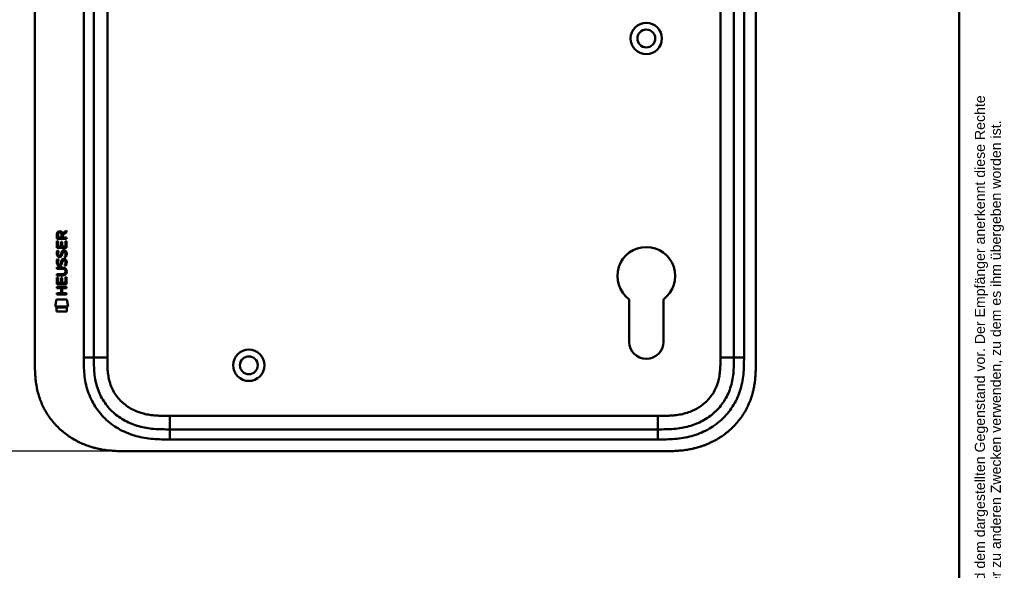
# Model space of a CAD drawing. Header units: millimetres. Extents: x 20 to 833, y 20 to 574.
# Tile 20 of 22: x 541 to 833, y 227 to 390. Entities that reach past the tile are written whole.
import ezdxf
from ezdxf.enums import TextEntityAlignment as Align

# ---------------------------------------------------------------- set-up
doc = ezdxf.new("R2010")
doc.units = ezdxf.units.MM
doc.header["$LTSCALE"] = 2
for name, color, linetype, lineweight in [('Bemaßungen(DIN)', 7, 'Continuous', 25), ('Sichtbare Kanten(DIN)', 7, 'Continuous', 50), ('Sichtbare tangentiale Kanten(DIN)', 7, 'Continuous', 50), ('Skizziergeometrie(DIN)', 7, 'Continuous', 50), ('Symbole(DIN)', 7, 'Continuous', 25)]:
    doc.layers.add(name, color=color, linetype=linetype, lineweight=lineweight)
doc.styles.add('Aktuell-DIN', font='arial.ttf')
doc.styles.add('STANDARD-DIN~0', font='arial.ttf')
doc.styles.add('Textstil10', font='arial.ttf')
doc.styles.add('Textstil41', font='arial.ttf', dxfattribs={"width": 0.8})
doc.styles.add('Textstil83', font='arial.ttf', dxfattribs={"width": 0.8})
doc.dimstyles.new('CAD-LAN', dxfattribs={"dimscale": 2, "dimtxt": 3.5, "dimasz": 2.5, "dimexe": 3.175, "dimexo": 0, "dimgap": 0.8, "dimtad": 1, "dimrnd": 1e-08, "dimtxsty": 'STANDARD-DIN~0', "dimcen": 0.09, "dimdle": 10, "dimclrd": 250, "dimclre": 250, "dimclrt": 250, "dimadec": 0, "dimazin": 2, "dimtfac": 1, "dimtmove": 0, "dimatfit": 3, "dimfxl": 1, "dimtolj": 1, "dimtzin": 0, "dimlwd": 25, "dimlwe": 25, "dimarcsym": 0})

# ---------------------------------------------------------------- blocks, each defined once
blk = doc.blocks.new('Ränder Standardrahmen')
at = {"layer": 'Skizziergeometrie(DIN)', "flags": 128}
blk.add_lwpolyline([(10, 10), (10, 287), (410, 287), (410, 10), (10, 10)], dxfattribs=at)
blk = doc.blocks.new('Schriftfelder Heusser')
at = {"layer": 'Symbole(DIN)', "color": 7, "insert": (293.33, 191.7), "char_height": 1.5, "width": 182.3003, "attachment_point": 1, "rotation": 90, "line_spacing_factor": 0.944221, "style": 'Aktuell-DIN'}
blk.add_mtext('\\fArial|b0|i0;\\H1.5000;Die Schlossfabrik Heusser AG ist Eigentümerin dieses Dokumentes und behält sich alle Rechte an diesem und dem dargestellten Gegenstand vor. Der Empfänger anerkennt diese Rechte\\Pund wird das Dokument nicht ohne schriftliche Ermächtigung der Eigentümerin Dritten zugänglich machen oder zu anderen Zwecken verwenden, zu dem es ihm übergeben worden ist.\\P ', dxfattribs=at)
at = {"layer": 'Symbole(DIN)', "color": 179, "true_color": 0x262659, "style": 'Textstil10'}
blk.add_attdef('ERSTELLUNGSDATUM_001', (217.23, 218.29), '', height=2, dxfattribs=at)
at = {"layer": 'Symbole(DIN)', "color": 179, "true_color": 0x262659}
for tag, height, style, p in [('AUTOR', 2.49, 'Aktuell-DIN', (240.03, 219.26)), ('KONTROLLDATUM', 2, 'Textstil10', (217.42, 215.04)), ('KONTROLLIERT_VON', 2, 'Textstil10', (239.98, 215.05))]:
    blk.add_attdef(tag, text='', height=height, dxfattribs=dict(at, style=style)).set_placement(p, align=Align.MIDDLE_LEFT)
at = {"layer": 'Symbole(DIN)', "color": 7, "style": 'Textstil83', "width": 0.8}
blk.add_attdef('Anfänglicher_Ansichtsmaßstab_001', (281.57, 213.34), '', height=2.3, dxfattribs=at)
at = {"layer": 'Symbole(DIN)', "color": 179, "true_color": 0x262659, "style": 'Textstil10'}
blk.add_attdef('PROJEKT', text='', height=2, dxfattribs=at).set_placement((217.77, 209.72), align=Align.BOTTOM_LEFT)
at = {"layer": 'Symbole(DIN)', "color": 7, "style": 'Textstil41', "width": 0.8}
blk.add_attdef('STATUS', text='', height=5, dxfattribs=at).set_placement((284.53, 195.86), align=Align.MIDDLE_CENTER)
blk = doc.blocks.new('*D21')
at = {"layer": 'Bemaßungen(DIN)', "color": 250, "linetype": 'Continuous', "lineweight": 25, "true_color": 0x3f3f3f, "transparency": 16777216}
for p, q in [((572.67, 507.24), (498.32, 507.24)), ((504.67, 502.24), (504.67, 267.24)), ((572.67, 262.24), (498.32, 262.24))]:
    blk.add_line(p, q, dxfattribs=at)
at = {"layer": 'Bemaßungen(DIN)', "color": 250, "linetype": 'Continuous', "true_color": 0x3f3f3f, "transparency": 16777216}
for points in [[(503.84, 502.24), (505.51, 502.24), (504.67, 507.24)], [(503.84, 267.24), (505.51, 267.24), (504.67, 262.24)]]:
    blk.add_solid(points, dxfattribs=at)
at = {"layer": 'Defpoints', "color": 0, "linetype": 'Continuous', "transparency": 16777216}
for p in [(572.67, 507.24), (504.67, 262.24), (572.67, 262.24)]:
    blk.add_point(p, dxfattribs=at)
at = {"layer": 'Bemaßungen(DIN)', "color": 250, "linetype": 'Continuous', "lineweight": 25, "true_color": 0x3f3f3f, "transparency": 16777216, "insert": (495.93, 376.92), "char_height": 7, "attachment_point": 1, "rotation": 90, "style": 'STANDARD-DIN~0'}
blk.add_mtext('\\A1;245', dxfattribs=at)

msp = doc.modelspace()

# ---------------------------------------------------------------- linework, layer by layer
at = {"layer": 'Sichtbare Kanten(DIN)'}
for p, q in [((545.635, 289.025), (545.635, 480.456)), ((563.135, 479.456), (563.135, 290.025)), ((753.135, 290.025), (753.135, 479.456)), ((759.635, 289.025), (759.635, 480.456)), ((553.834, 326.943), (555.029, 327.733)), ((555.029, 327.733), (555.029, 327.299)), ((552.167, 322.584), (552.168, 324.588)), ((552.168, 324.588), (552.517, 324.588)), ((552.169, 325.314), (552.171, 326.627)), ((555.027, 325.312), (552.169, 325.314)), ((552.517, 324.588), (552.515, 322.96)), ((552.519, 326.583), (552.519, 325.695)), ((552.519, 325.695), (553.536, 325.694)), ((553.536, 325.694), (553.537, 326.582)), ((553.887, 326.544), (553.886, 325.694)), ((553.886, 325.694), (555.028, 325.693)), ((555.029, 327.299), (553.887, 326.544)), ((554.677, 322.959), (554.678, 324.606)), ((554.678, 324.606), (555.027, 324.605)), ((555.027, 324.605), (555.025, 322.581)), ((555.028, 325.693), (555.027, 325.312)), ((555.025, 322.581), (552.167, 322.584)), ((552.338, 321.81), (552.677, 321.709)), ((552.515, 322.96), (553.41, 322.96)), ((553.41, 322.96), (553.411, 324.407)), ((553.411, 324.407), (553.759, 324.406)), ((553.759, 324.406), (553.758, 322.959)), ((553.758, 322.959), (554.677, 322.959)), ((552.336, 319.263), (552.675, 319.163)), ((552.535, 320.478), (552.542, 320.461)), ((553.219, 320.38), (553.229, 320.397)), ((554.265, 318.96), (554.253, 318.96)), ((554.267, 321.507), (554.255, 321.507)), ((552.162, 316.733), (553.808, 316.732)), ((552.162, 316.356), (552.162, 316.733)), ((553.831, 316.355), (552.162, 316.356)), ((552.533, 317.932), (552.54, 317.914)), ((553.217, 317.834), (553.227, 317.851)), ((552.158, 311.846), (552.16, 313.85)), ((552.16, 314.798), (553.83, 314.797)), ((552.16, 314.421), (552.16, 314.798)), ((553.806, 314.42), (552.16, 314.421)), ((552.16, 313.85), (552.508, 313.85)), ((552.508, 313.85), (552.507, 312.223)), ((553.401, 312.222), (553.402, 313.669)), ((553.402, 313.669), (553.751, 313.669)), ((553.751, 313.669), (553.75, 312.222)), ((554.668, 312.221), (554.67, 313.868)), ((554.67, 313.868), (555.018, 313.868)), ((554.711, 315.57), (554.711, 315.579)), ((555.018, 313.868), (555.016, 311.844)), ((552.156, 310.675), (552.156, 311.052)), ((552.156, 311.052), (555.015, 311.05)), ((553.399, 310.674), (552.156, 310.675)), ((555.016, 311.844), (552.158, 311.846)), ((552.507, 312.223), (553.401, 312.222)), ((553.398, 309.117), (553.399, 310.674)), ((553.75, 312.222), (554.668, 312.221)), ((553.755, 310.674), (553.754, 309.116)), ((555.014, 310.673), (553.755, 310.674)), ((555.015, 311.05), (555.014, 310.673)), ((551.623, 305.164), (552.082, 307.296)), ((552.082, 307.296), (555.088, 307.294)), ((552.154, 308.741), (552.154, 309.118)), ((552.154, 309.118), (553.398, 309.117)), ((555.013, 308.738), (552.154, 308.741)), ((553.754, 309.116), (555.013, 309.115)), ((555.013, 309.115), (555.013, 308.738)), ((555.088, 307.294), (555.538, 305.16)), ((722.034, 294.74), (722.034, 307.316)), ((732.234, 307.315), (732.234, 294.74)), ((555.538, 305.16), (551.623, 305.164)), ((552.082, 303.736), (552.083, 304.878)), ((552.083, 304.878), (555.079, 304.875)), ((555.079, 304.875), (555.079, 303.733)), ((555.079, 303.733), (552.082, 303.736)), ((585.673, 268.74), (730.596, 268.74)), ((572.673, 262.24), (731.596, 262.24))]:
    msp.add_line(p, q, dxfattribs=at)
for centre, radius in [((727.135, 384.74), 4.65), ((727.135, 384.74), 2.65), ((609.135, 287.74), 4.65), ((609.135, 287.74), 2.65)]:
    msp.add_circle(centre, radius, dxfattribs=at)
for centre, radius, start, end in [((727.135, 314.24), 8.6, 306.36956, 233.62588), ((727.134, 294.74), 5.1, 180, 0)]:
    msp.add_arc(centre, radius, start, end, dxfattribs=at)
for centre, major_axis, ratio, start_param, end_param in [((552.305, 325.73), (1.242, 1.64), 0.5994938, 5.878165, 6.7089725), ((553.698, 325.811), (-0.976, 1.274), 0.5180415, 5.9043613, 6.8771057), ((553.801, 323.589), (1.103, 3.296), 0.2312948, 2.8124619, 2.8734213), ((553.28, 321.272), (0.574, 1.004), 0.5438409, 2.7534304, 3.2137241), ((553.16, 320.405), (0.098, 0.139), 0.3641716, 4.4844927, 4.7925708), ((553.606, 317.275), (0.838, 1.64), 0.4594521, 5.9760112, 6.497704), ((553.607, 319.82), (0.839, 1.642), 0.4591024, 5.9761877, 6.4975755), ((553.884, 321.289), (1.192, 3.54), 0.2215161, 2.8263053, 2.8854462), ((553.286, 318.734), (0.583, 1.012), 0.541605, 2.7569093, 3.2147406), ((553.158, 317.858), (0.098, 0.139), 0.3641716, 4.4844927, 4.7925708), ((549.986, 312.058), (4.814, 4.313), 0.3742661, 5.9599282, 6.6783921), ((549.99, 319.102), (4.808, -4.323), 0.3742014, 5.888113, 6.6064523), ((531.278, 335.406), (23.266, -20.361), 0.1371339, 6.127502, 6.402435)]:
    msp.add_ellipse(centre, major_axis=major_axis, ratio=ratio, start_param=start_param, end_param=end_param, dxfattribs=at)
for points in [[(552.171, 326.627), (552.185, 327.069), (552.417, 327.531), (553.03, 327.53)], [(553.537, 326.582), (553.537, 326.856), (553.45, 327.181), (553.035, 327.181)], [(552.137, 321.134), (552.155, 321.273), (552.196, 321.48), (552.267, 321.653)], [(552.267, 321.653), (552.287, 321.702), (552.338, 321.81), (552.338, 321.81)], [(552.677, 321.709), (552.677, 321.709), (552.557, 321.383), (552.522, 321.245)], [(553.41, 320.916), (553.494, 321.283), (553.596, 321.495), (553.737, 321.662)], [(553.737, 321.662), (553.83, 321.772), (553.961, 321.845), (554.14, 321.869)], [(554.14, 321.869), (554.428, 321.907), (554.71, 321.807), (554.904, 321.49)], [(552.215, 320.331), (552.124, 320.572), (552.095, 320.805), (552.137, 321.134)], [(552.135, 318.587), (552.153, 318.726), (552.194, 318.933), (552.265, 319.106)], [(552.774, 319.871), (552.551, 319.904), (552.321, 320.049), (552.215, 320.331)], [(552.265, 319.106), (552.285, 319.156), (552.336, 319.263), (552.336, 319.263)], [(552.52, 318.698), (552.456, 318.446), (552.45, 318.222), (552.508, 318.006)], [(552.522, 321.245), (552.458, 320.992), (552.452, 320.768), (552.51, 320.552)], [(552.675, 319.163), (552.675, 319.163), (552.555, 318.836), (552.52, 318.698)], [(552.747, 320.248), (552.894, 320.188), (553.082, 320.224), (553.187, 320.339)], [(552.929, 319.858), (552.828, 319.859), (552.807, 319.866), (552.774, 319.871)], [(553.557, 320.222), (553.441, 320.013), (553.246, 319.854), (552.929, 319.858)], [(553.229, 320.397), (553.298, 320.507), (553.355, 320.67), (553.41, 320.916)], [(553.408, 318.369), (553.492, 318.737), (553.594, 318.948), (553.735, 319.116)], [(553.749, 320.765), (553.695, 320.525), (553.632, 320.36), (553.557, 320.222)], [(553.735, 319.116), (553.828, 319.226), (553.959, 319.298), (554.138, 319.322)], [(553.798, 320.964), (553.79, 320.934), (553.75, 320.768), (553.749, 320.765)], [(553.982, 318.842), (553.911, 318.754), (553.851, 318.615), (553.796, 318.417)], [(553.984, 321.389), (553.913, 321.3), (553.853, 321.162), (553.798, 320.964)], [(554.253, 318.96), (554.131, 318.96), (554.056, 318.927), (553.982, 318.842)], [(554.255, 321.507), (554.133, 321.507), (554.058, 321.474), (553.984, 321.389)], [(554.138, 319.322), (554.426, 319.361), (554.708, 319.26), (554.902, 318.944)], [(554.459, 319.924), (554.459, 319.924), (554.614, 320.178), (554.673, 320.463)], [(554.828, 319.837), (554.807, 319.842), (554.459, 319.924), (554.459, 319.924)], [(554.671, 317.916), (554.74, 318.249), (554.739, 318.525), (554.633, 318.723)], [(554.673, 320.463), (554.742, 320.796), (554.741, 321.072), (554.635, 321.269)], [(555.052, 320.556), (555.022, 320.224), (554.864, 319.895), (554.828, 319.837)], [(554.902, 318.944), (555.012, 318.763), (555.066, 318.544), (555.066, 318.275)], [(554.904, 321.49), (555.014, 321.31), (555.068, 321.091), (555.068, 320.821)], [(555.068, 320.821), (555.068, 320.736), (555.061, 320.65), (555.052, 320.556)], [(552.213, 317.785), (552.122, 318.025), (552.093, 318.259), (552.135, 318.587)], [(552.772, 317.324), (552.549, 317.357), (552.319, 317.502), (552.213, 317.785)], [(552.745, 317.701), (552.892, 317.642), (553.08, 317.677), (553.185, 317.792)], [(552.927, 317.311), (552.826, 317.313), (552.805, 317.319), (552.772, 317.324)], [(553.555, 317.676), (553.439, 317.466), (553.244, 317.307), (552.927, 317.311)], [(553.227, 317.851), (553.296, 317.96), (553.353, 318.124), (553.408, 318.369)], [(553.747, 318.219), (553.693, 317.979), (553.63, 317.814), (553.555, 317.676)], [(553.796, 318.417), (553.788, 318.387), (553.748, 318.221), (553.747, 318.219)], [(554.457, 317.377), (554.457, 317.377), (554.612, 317.631), (554.671, 317.916)], [(554.826, 317.291), (554.805, 317.295), (554.457, 317.377), (554.457, 317.377)], [(555.05, 318.009), (555.02, 317.678), (554.862, 317.348), (554.826, 317.291)], [(555.066, 318.275), (555.066, 318.19), (555.059, 318.104), (555.05, 318.009)]]:
    msp.add_open_spline(points, degree=3, dxfattribs=at)
for points, knots in [([(554.711, 315.579), (554.711, 315.626), (554.709, 315.673), (554.693, 315.808), (554.67, 315.896), (554.596, 316.046), (554.549, 316.108), (554.429, 316.214), (554.359, 316.254), (554.141, 316.337), (553.982, 316.355), (553.831, 316.355)], [0, 0, 0, 0, 0.01400423, 0.01400423, 0.0408947, 0.0408947, 0.06439039, 0.06439039, 0.08887549, 0.08887549, 0.13413559, 0.13413559, 0.13413559, 0.13413559]), ([(563.135, 290.025), (563.135, 289.225), (563.136, 287.641), (563.267, 285.335), (563.596, 283.117), (564.344, 280.289), (565.903, 277.01), (568.733, 273.668), (572.317, 271.125), (575.751, 269.763), (578.669, 269.125), (580.934, 268.849), (583.271, 268.742), (584.867, 268.74), (585.673, 268.74)], [0, 0, 0, 0, 0.2435013, 0.4870027, 0.730504, 0.9740054, 1.4610081, 1.9480107, 2.4350134, 2.9220161, 3.1655175, 3.4090188, 3.6525201, 3.8960223, 3.8960223, 3.8960223, 3.8960223]), ([(730.596, 268.74), (731.402, 268.74), (732.998, 268.742), (735.335, 268.849), (737.6, 269.125), (740.518, 269.763), (743.952, 271.125), (747.536, 273.668), (750.366, 277.01), (751.925, 280.289), (752.673, 283.117), (753.002, 285.335), (753.133, 287.641), (753.135, 289.225), (753.135, 290.025)], [18.3883596, 18.3883596, 18.3883596, 18.3883596, 18.6318617, 18.875363, 19.1188643, 19.3623656, 19.8493681, 20.3363707, 20.8233732, 21.3103757, 21.553877, 21.7973783, 22.0408796, 22.2843823, 22.2843823, 22.2843823, 22.2843823]), ([(545.635, 289.025), (545.634, 288.47), (545.635, 287.354), (545.668, 285.939), (545.745, 284.513), (545.849, 283.365), (546.044, 281.925), (546.258, 280.773), (546.607, 279.34), (546.953, 278.201), (547.473, 276.796), (547.961, 275.69), (548.659, 274.34), (549.288, 273.289), (550.16, 272.019), (550.924, 271.042), (551.956, 269.878), (552.841, 268.995), (554.015, 267.958), (555.005, 267.186), (556.297, 266.297), (557.372, 265.648), (558.757, 264.92), (559.894, 264.404), (561.345, 263.843), (562.525, 263.462), (564.014, 263.067), (565.215, 262.815), (566.719, 262.573), (567.922, 262.434), (569.42, 262.32), (570.909, 262.256), (572.088, 262.243), (572.673, 262.24)], [0.02325842, 0.02325842, 0.02325842, 0.02325842, 0.06395557, 0.10465272, 0.12500129, 0.16569844, 0.18604701, 0.22674416, 0.24709273, 0.28778988, 0.30813845, 0.3488356, 0.36918417, 0.40988132, 0.43022989, 0.47092704, 0.49127561, 0.53197276, 0.55232133, 0.59301848, 0.61336705, 0.6540642, 0.67441277, 0.71510992, 0.73545849, 0.77615564, 0.79650421, 0.83720136, 0.85754993, 0.89824708, 0.91859565, 0.9592928, 0.99998994, 0.99998994, 0.99998994, 0.99998994]), ([(731.596, 262.24), (732.193, 262.24), (733.244, 262.241), (734.456, 262.266), (735.368, 262.301), (735.978, 262.334), (736.741, 262.388), (737.352, 262.443), (738.115, 262.526), (738.725, 262.606), (739.64, 262.747), (740.552, 262.917), (741.758, 263.195), (742.654, 263.443), (743.542, 263.724), (744.129, 263.927), (745, 264.258), (745.859, 264.621), (747.12, 265.226), (748.21, 265.829), (749.524, 266.662), (750.536, 267.39), (751.743, 268.374), (752.661, 269.219), (753.741, 270.342), (754.55, 271.293), (755.484, 272.542), (756.168, 273.588), (756.862, 274.81), (757.28, 275.649), (757.662, 276.504), (757.899, 277.082), (758.172, 277.812), (758.372, 278.404), (758.599, 279.149), (758.762, 279.75), (758.979, 280.657), (759.162, 281.571), (759.35, 282.796), (759.451, 283.716), (759.527, 284.634), (759.565, 285.246), (759.599, 286.009), (759.616, 286.617), (759.629, 287.374), (759.634, 288.127), (759.635, 288.726), (759.635, 289.025)], [0.00000945, 0.00000945, 0.00000945, 0.00000945, 0.04167564, 0.07292528, 0.08334182, 0.10417491, 0.11459146, 0.13542455, 0.1458411, 0.16667419, 0.17709074, 0.20834038, 0.22917347, 0.26042311, 0.27083965, 0.29167275, 0.30208929, 0.33333893, 0.35417202, 0.39583821, 0.4166713, 0.45833749, 0.47917058, 0.52083676, 0.54166985, 0.58333604, 0.60416913, 0.64583532, 0.66666841, 0.69791805, 0.70833459, 0.72916769, 0.73958423, 0.76041733, 0.77083387, 0.79166696, 0.80208351, 0.83333315, 0.85416624, 0.88541588, 0.89583243, 0.91666552, 0.92708206, 0.94791516, 0.9583317, 0.9791648, 0.99999789, 0.99999789, 0.99999789, 0.99999789])]:
    msp.add_open_spline(points, degree=3, knots=knots, dxfattribs=at)
at = {"layer": 'Sichtbare tangentiale Kanten(DIN)'}
for p, q in [((560.135, 290.025), (560.135, 479.456)), ((567.135, 479.456), (567.135, 290.025)), ((749.135, 290.025), (749.135, 479.456)), ((756.135, 479.456), (756.135, 290.025)), ((560.135, 290.025), (563.135, 290.025)), ((567.135, 290.025), (563.135, 290.025)), ((749.135, 290.025), (753.135, 290.025)), ((753.135, 290.025), (756.135, 290.025)), ((585.673, 272.74), (730.597, 272.74)), ((585.673, 272.74), (585.673, 268.74)), ((730.597, 272.74), (730.597, 268.74)), ((585.673, 268.74), (585.673, 265.74)), ((730.596, 268.74), (730.596, 265.74)), ((730.596, 265.74), (585.673, 265.74))]:
    msp.add_line(p, q, dxfattribs=at)
for points, knots in [([(585.673, 265.74), (584.867, 265.74), (583.22, 265.741), (580.697, 265.855), (578.175, 266.162), (574.858, 266.884), (570.879, 268.459), (566.688, 271.43), (563.355, 275.362), (561.517, 279.231), (560.65, 282.521), (560.276, 285.044), (560.136, 287.578), (560.135, 289.225), (560.135, 290.025)], [0, 0, 0, 0, 0.2435028, 0.4870041, 0.7305055, 0.9740068, 1.4610095, 1.9480122, 2.4350149, 2.9220176, 3.1655189, 3.4090202, 3.6525216, 3.8960229, 3.8960229, 3.8960229, 3.8960229]), ([(567.135, 290.025), (567.135, 289.789), (567.135, 289.554), (567.135, 289.319), (567.135, 289.175), (567.136, 289.031), (567.137, 288.887), (567.138, 288.816), (567.138, 288.744), (567.139, 288.672), (567.141, 288.528), (567.143, 288.384), (567.145, 288.241), (567.146, 288.164), (567.148, 288.088), (567.15, 288.012), (567.151, 287.936), (567.153, 287.86), (567.156, 287.784), (567.16, 287.631), (567.165, 287.479), (567.171, 287.321), (567.184, 287.013), (567.2, 286.719), (567.222, 286.414), (567.223, 286.406), (567.223, 286.399), (567.224, 286.391), (567.269, 285.775), (567.335, 285.186), (567.432, 284.596), (567.433, 284.588), (567.435, 284.579), (567.436, 284.57), (567.534, 283.976), (567.663, 283.389), (567.829, 282.811), (567.83, 282.807), (567.832, 282.803), (567.833, 282.798), (568.002, 282.21), (568.212, 281.627), (568.459, 281.068), (568.708, 280.503), (569.001, 279.949), (569.331, 279.425), (569.662, 278.897), (570.035, 278.389), (570.439, 277.914), (570.844, 277.438), (571.288, 276.987), (571.758, 276.573), (572.226, 276.161), (572.725, 275.779), (573.245, 275.434), (573.765, 275.09), (574.31, 274.779), (574.869, 274.507), (575.428, 274.234), (576.009, 273.996), (576.595, 273.794), (576.599, 273.793), (576.602, 273.792), (576.605, 273.791), (577.185, 273.593), (577.781, 273.427), (578.381, 273.292), (578.386, 273.291), (578.391, 273.29), (578.397, 273.289), (578.986, 273.157), (579.578, 273.056), (580.179, 272.979), (580.188, 272.978), (580.197, 272.977), (580.206, 272.976), (580.799, 272.9), (581.387, 272.848), (582.005, 272.812), (582.012, 272.811), (582.02, 272.811), (582.027, 272.811), (582.332, 272.793), (582.627, 272.78), (582.928, 272.77), (583.238, 272.76), (583.546, 272.753), (583.854, 272.749), (584.463, 272.74), (585.068, 272.74), (585.673, 272.74)], [0, 0, 0, 0, 0.0706021, 0.0706021, 0.0706021, 0.1137345, 0.1137345, 0.1137345, 0.1353008, 0.1353008, 0.1353008, 0.1784332, 0.1784332, 0.1784332, 0.2012935, 0.2012935, 0.2012935, 0.2241537, 0.2241537, 0.2241537, 0.2698741, 0.2698741, 0.2698741, 0.3591194, 0.3591194, 0.3591194, 0.3613149, 0.3613149, 0.3613149, 0.5416681, 0.5416681, 0.5416681, 0.544386, 0.544386, 0.544386, 0.7261845, 0.7261845, 0.7261845, 0.7275109, 0.7275109, 0.7275109, 0.9125996, 0.9125996, 0.9125996, 1.0994646, 1.0994646, 1.0994646, 1.2874424, 1.2874424, 1.2874424, 1.4758528, 1.4758528, 1.4758528, 1.6636517, 1.6636517, 1.6636517, 1.8511233, 1.8511233, 1.8511233, 2.0385317, 2.0385317, 2.0385317, 2.0396163, 2.0396163, 2.0396163, 2.2247423, 2.2247423, 2.2247423, 2.2263922, 2.2263922, 2.2263922, 2.408543, 2.408543, 2.408543, 2.4113526, 2.4113526, 2.4113526, 2.5914161, 2.5914161, 2.5914161, 2.5935787, 2.5935787, 2.5935787, 2.6828378, 2.6828378, 2.6828378, 2.7746209, 2.7746209, 2.7746209, 2.9561272, 2.9561272, 2.9561272, 2.9561272]), ([(756.135, 290.025), (756.135, 289.225), (756.134, 287.578), (755.993, 285.044), (755.619, 282.521), (754.752, 279.231), (752.914, 275.362), (749.581, 271.43), (745.39, 268.459), (741.411, 266.884), (738.095, 266.162), (735.572, 265.855), (733.049, 265.741), (731.402, 265.74), (730.596, 265.74)], [18.388359, 18.388359, 18.388359, 18.388359, 18.6318621, 18.8753634, 19.1188646, 19.3623659, 19.8493685, 20.336371, 20.8233735, 21.3103761, 21.5538774, 21.7973786, 22.0408799, 22.2843826, 22.2843826, 22.2843826, 22.2843826]), ([(730.597, 272.74), (730.76, 272.74), (730.924, 272.74), (731.087, 272.74), (731.53, 272.741), (731.973, 272.742), (732.415, 272.749), (732.568, 272.751), (732.72, 272.754), (732.872, 272.757), (732.948, 272.759), (733.025, 272.761), (733.101, 272.763), (733.177, 272.765), (733.253, 272.767), (733.332, 272.77), (733.642, 272.78), (733.937, 272.793), (734.242, 272.811), (734.25, 272.811), (734.257, 272.811), (734.265, 272.812), (734.882, 272.848), (735.47, 272.9), (736.063, 272.976), (736.072, 272.977), (736.081, 272.978), (736.091, 272.979), (736.691, 273.056), (737.283, 273.157), (737.873, 273.289), (737.878, 273.29), (737.883, 273.291), (737.889, 273.292), (738.488, 273.427), (739.084, 273.593), (739.664, 273.791), (739.667, 273.792), (739.671, 273.793), (739.674, 273.794), (740.26, 273.996), (740.841, 274.234), (741.4, 274.507), (741.959, 274.779), (742.504, 275.09), (743.024, 275.434), (743.544, 275.779), (744.042, 276.159), (744.509, 276.571), (744.98, 276.986), (745.424, 277.438), (745.83, 277.914), (746.235, 278.389), (746.608, 278.897), (746.939, 279.425), (747.268, 279.949), (747.561, 280.503), (747.81, 281.068), (748.057, 281.627), (748.267, 282.21), (748.436, 282.798), (748.438, 282.803), (748.439, 282.807), (748.44, 282.811), (748.606, 283.389), (748.735, 283.976), (748.833, 284.57), (748.835, 284.579), (748.836, 284.588), (748.837, 284.596), (748.934, 285.186), (749, 285.775), (749.045, 286.391), (749.046, 286.399), (749.047, 286.406), (749.047, 286.414), (749.069, 286.719), (749.085, 287.013), (749.098, 287.314), (749.11, 287.624), (749.119, 287.933), (749.124, 288.241), (749.135, 288.837), (749.135, 289.432), (749.135, 290.025)], [0, 0, 0, 0, 0.0490671, 0.0490671, 0.0490671, 0.1818725, 0.1818725, 0.1818725, 0.2275822, 0.2275822, 0.2275822, 0.2504376, 0.2504376, 0.2504376, 0.2732931, 0.2732931, 0.2732931, 0.3625526, 0.3625526, 0.3625526, 0.3647147, 0.3647147, 0.3647147, 0.5447737, 0.5447737, 0.5447737, 0.5475879, 0.5475879, 0.5475879, 0.7297386, 0.7297386, 0.7297386, 0.7313885, 0.7313885, 0.7313885, 0.9165146, 0.9165146, 0.9165146, 0.9175992, 0.9175992, 0.9175992, 1.1050076, 1.1050076, 1.1050076, 1.2924792, 1.2924792, 1.2924792, 1.4799717, 1.4799717, 1.4799717, 1.6686885, 1.6686885, 1.6686885, 1.8566662, 1.8566662, 1.8566662, 2.0435313, 2.0435313, 2.0435313, 2.2286199, 2.2286199, 2.2286199, 2.2299464, 2.2299464, 2.2299464, 2.4117448, 2.4117448, 2.4117448, 2.4144628, 2.4144628, 2.4144628, 2.594816, 2.594816, 2.594816, 2.5970115, 2.5970115, 2.5970115, 2.6862568, 2.6862568, 2.6862568, 2.7781066, 2.7781066, 2.7781066, 2.9561096, 2.9561096, 2.9561096, 2.9561096])]:
    msp.add_open_spline(points, degree=3, knots=knots, dxfattribs=at)

# ---------------------------------------------------------------- block references
at = {"xscale": 2, "yscale": 2, "zscale": 2}
for name, p in [('Ränder Standardrahmen', (0, 0)), ('Schriftfelder Heusser', (238, -362.833))]:
    msp.add_blockref(name, p, dxfattribs=at)

# ---------------------------------------------------------------- dimensions: what is measured, and where the dimension line sits
at = {"layer": 'Bemaßungen(DIN)', "color": 250, "linetype": 'Continuous', "lineweight": 25, "true_color": 0x3f3f3f}
dim = msp.add_linear_dim(base=(504.673, 262.24), p1=(572.673, 507.24), p2=(572.673, 262.24), angle=90, dimstyle='CAD-LAN', override={"dimgap": 0.8, "dimdec": 2, "dimtol": 0, "dimlim": 0, "dimtp": 0, "dimtm": 0, "dimtdec": 2, "dimtofl": 0, "dimatfit": 1}, dxfattribs=at)
dim.commit()
dim.dimension.update_dxf_attribs({"geometry": '*D21', "text_midpoint": (504.673, 384.74), "dimtype": 160})

doc.saveas('drawing.dxf')
